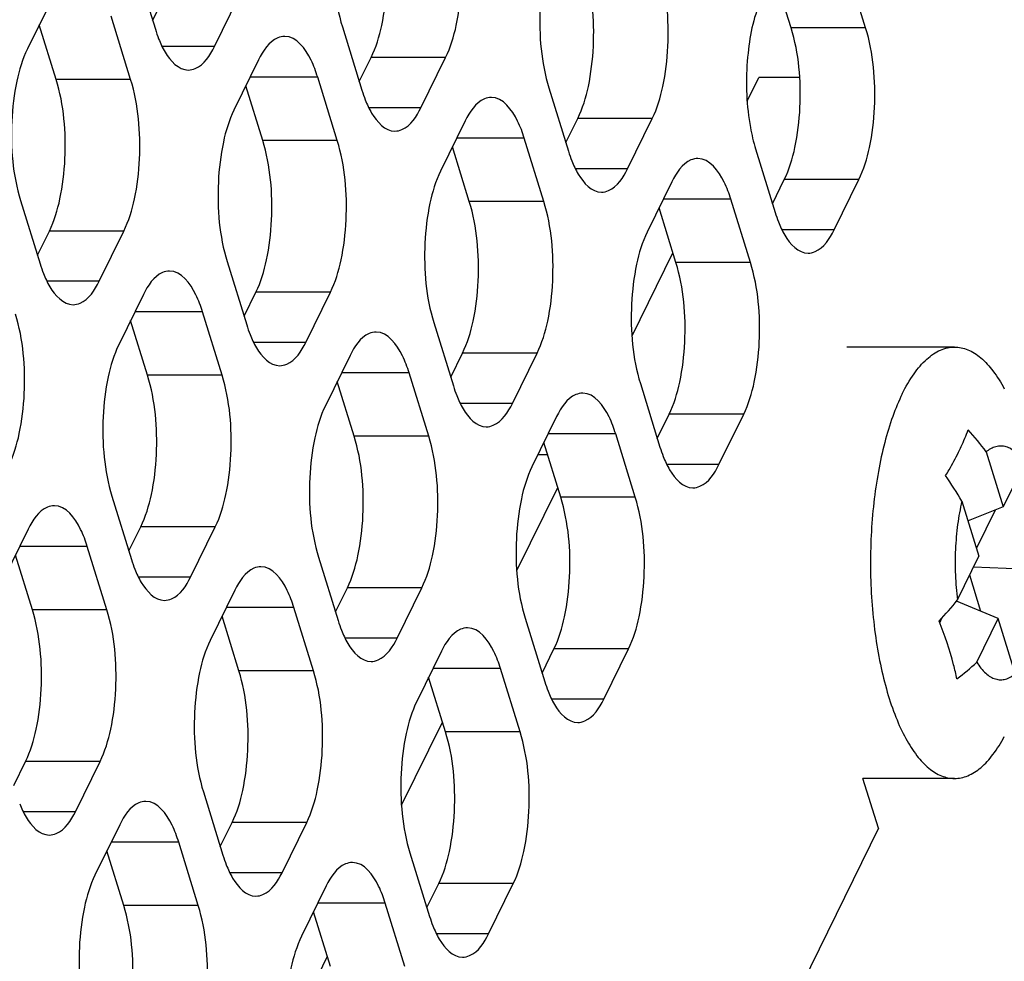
# Model space of a CAD drawing. Header units: millimetres. Extents: x 0 to 420, y 0 to 297.
# Tile 65 of 180: x 216.24 to 221.72, y 68.75 to 73.99. Entities that reach past the tile are written whole.
import ezdxf

# ---------------------------------------------------------------- set-up
doc = ezdxf.new("R2010")
doc.units = ezdxf.units.MM
doc.header["$LTSCALE"] = 23.1
doc.layers.get('0').update_dxf_attribs({"linetype": 'CONTINUOUS'})
doc.layers.add('ASSI', color=7, linetype='CONTINUOUS')

msp = doc.modelspace()

# ---------------------------------------------------------------- linework, layer by layer
at = {"color": 7, "linetype": 'CONTINUOUS'}
for p, q in [((221.615888, 71.581516), (221.710563, 71.275149)), ((221.829868, 71.518267), (221.710563, 71.275149)), ((221.480957, 71.306554), (221.575631, 71.000187)), ((221.710563, 71.275149), (221.514926, 71.196628)), ((221.665112, 71.256907), (221.561528, 71.045825)), ((221.456326, 70.75707), (221.575631, 71.000187)), ((221.817638, 70.928653), (221.545939, 70.939681)), ((221.586616, 70.693698), (221.524256, 70.895495)), ((221.682706, 70.653691), (221.450708, 70.750282)), ((221.357682, 70.63043), (221.371684, 70.658963)), ((221.563402, 70.410574), (221.682706, 70.653691)), ((221.777381, 70.347325), (221.682706, 70.653691))]:
    msp.add_line(p, q, dxfattribs=at)
for centre, radius, start, end in [((220.205174, 70.528901), 1.760146, 36.728722, 41.885244), ((219.063677, 69.866576), 2.813676, 30.782329, 34.217725), ((219.165106, 72.648206), 2.970873, 317.459694, 320.464281), ((220.488985, 71.574407), 1.583944, 307.50971, 312.712281)]:
    msp.add_arc(centre, radius, start, end, dxfattribs=at)
for points, knots in [([(221.461476, 71.578522), (221.466651, 71.589068), (221.486247, 71.630213), (221.503867, 71.672312), (221.515573, 71.704046)], [0, 0, 0, 0, 0.25778685, 1, 1, 1, 1]), ([(221.390325, 71.448817), (221.396887, 71.459666), (221.421985, 71.502124), (221.445333, 71.545626), (221.461476, 71.578522)], [0, 0, 0, 0, 0.25706863, 1, 1, 1, 1]), ([(221.615888, 71.581516), (221.631571, 71.595047), (221.658367, 71.611546), (221.697922, 71.616774), (221.726608, 71.612218), (221.754571, 71.599558), (221.792627, 71.570836), (221.815807, 71.540571), (221.829868, 71.518267)], [0, 0, 0, 0, 0.23864178, 0.34611915, 0.45391802, 0.56883529, 0.696235, 1, 1, 1, 1]), ([(221.480957, 71.306554), (221.47075, 71.264125), (221.45469, 71.175239), (221.442746, 71.037944), (221.442482, 70.897185), (221.450282, 70.803265), (221.456326, 70.75707)], [0, 0, 0, 0, 0.23686226, 0.48926278, 0.74712951, 1, 1, 1, 1]), ([(221.453442, 70.317943), (221.447901, 70.34444), (221.422175, 70.453781), (221.386035, 70.560574), (221.354051, 70.639573)], [0, 0, 0, 0, 0.24105272, 1, 1, 1, 1]), ([(221.563402, 70.410574), (221.577462, 70.38827), (221.600642, 70.358005), (221.638698, 70.329283), (221.666661, 70.316622), (221.695347, 70.312067), (221.734902, 70.317294), (221.761698, 70.333793), (221.777381, 70.347325)], [0, 0, 0, 0, 0.303765, 0.43116471, 0.54608198, 0.65388085, 0.76135822, 1, 1, 1, 1])]:
    msp.add_open_spline(points, degree=3, knots=knots, dxfattribs=at)
at = {"layer": 'ASSI', "color": 7, "linetype": 'CONTINUOUS'}
for p, q in [((216.886463, 74.284703), (216.995393, 73.932206)), ((220.945494, 73.939045), (220.836564, 74.291542)), ((220.531016, 73.939045), (220.437, 74.243281)), ((216.42093, 74.102008), (216.283661, 73.822284)), ((216.980479, 73.980467), (217.04645, 74.1149)), ((217.323658, 73.835175), (217.460927, 74.1149)), ((216.858124, 73.652481), (216.749195, 74.004978)), ((216.443647, 73.652481), (216.349631, 73.956717)), ((218.035391, 73.945097), (218.14432, 73.5926)), ((217.569857, 73.762403), (217.432588, 73.482678)), ((218.129407, 73.640861), (218.195377, 73.775294)), ((218.472585, 73.49557), (218.609854, 73.775294)), ((218.007052, 73.312875), (217.898122, 73.665373)), ((220.286749, 73.531104), (220.351455, 73.662962)), ((220.578369, 73.662962), (220.351455, 73.662962)), ((217.592574, 73.312875), (217.498558, 73.617111)), ((219.184318, 73.605491), (219.293248, 73.252994)), ((219.278334, 73.301256), (219.344304, 73.435689)), ((219.621513, 73.155964), (219.758781, 73.435689)), ((218.718784, 73.422797), (218.581515, 73.143073)), ((219.155979, 72.97327), (219.047049, 73.325767)), ((218.741501, 72.97327), (218.647485, 73.277506)), ((220.333245, 73.265886), (220.442175, 72.913389)), ((219.867711, 73.083192), (219.730442, 72.803467)), ((220.427261, 72.96165), (220.493231, 73.096083)), ((220.77044, 72.816359), (220.907709, 73.096083)), ((216.245875, 72.979322), (216.354805, 72.626825)), ((219.890429, 72.633664), (219.796413, 72.9379)), ((220.304906, 72.633664), (220.195976, 72.986161)), ((216.339891, 72.675086), (216.405862, 72.809519)), ((216.68307, 72.529794), (216.820339, 72.809519)), ((219.646161, 72.225723), (219.873396, 72.688781)), ((217.394803, 72.639716), (217.503733, 72.287219)), ((216.929269, 72.457022), (216.792, 72.177297)), ((217.488819, 72.33548), (217.554789, 72.469913)), ((217.831997, 72.190189), (217.969266, 72.469913)), ((217.366464, 72.007495), (217.257534, 72.359992)), ((216.951986, 72.007495), (216.85797, 72.31173)), ((218.54373, 72.300111), (218.65266, 71.947613)), ((218.078196, 72.117416), (217.940927, 71.837692)), ((218.637746, 71.995875), (218.703716, 72.130308)), ((218.980925, 71.850583), (219.118193, 72.130308)), ((221.439659, 72.16442), (220.840048, 72.16442)), ((218.515391, 71.667889), (218.406461, 72.020386)), ((218.100913, 71.667889), (218.006897, 71.972125)), ((219.692657, 71.960505), (219.801587, 71.608008)), ((219.786673, 71.656269), (219.852643, 71.790702)), ((220.129852, 71.510978), (220.267121, 71.790702)), ((219.227123, 71.777811), (219.089854, 71.498086)), ((219.664318, 71.328283), (219.555388, 71.680781)), ((219.249841, 71.328283), (219.155825, 71.632519)), ((219.176869, 71.56442), (219.122407, 71.56442)), ((219.005573, 70.920343), (219.232808, 71.3834)), ((216.754215, 71.334335), (216.863145, 70.981838)), ((216.288681, 71.151641), (216.151412, 70.871916)), ((216.848231, 71.030099), (216.914201, 71.164532)), ((217.19141, 70.884808), (217.328678, 71.164532)), ((216.725876, 70.702114), (216.616946, 71.054611)), ((216.311398, 70.702114), (216.217382, 71.006349)), ((217.903142, 70.99473), (218.012072, 70.642233)), ((217.437608, 70.812035), (217.300339, 70.532311)), ((217.997158, 70.690494), (218.063128, 70.824927)), ((218.340337, 70.545202), (218.477606, 70.824927)), ((217.874803, 70.362508), (217.765873, 70.715005)), ((217.460326, 70.362508), (217.36631, 70.666744)), ((219.052069, 70.655124), (219.160999, 70.302627)), ((218.586535, 70.47243), (218.449267, 70.192705)), ((219.146085, 70.350888), (219.212055, 70.485321)), ((219.489264, 70.205597), (219.626533, 70.485321)), ((219.02373, 70.022902), (218.9148, 70.3754)), ((218.609253, 70.022902), (218.515237, 70.327138)), ((218.364985, 69.614962), (218.59222, 70.078019)), ((216.207643, 69.724718), (216.273613, 69.859151)), ((216.550822, 69.579427), (216.68809, 69.859151)), ((221.439659, 69.76442), (220.930574, 69.76442)), ((221.016198, 69.487342), (220.930574, 69.76442)), ((217.262554, 69.689349), (217.371484, 69.336852)), ((221.016198, 69.487342), (212.150344, 51.420632)), ((216.79702, 69.506654), (216.659751, 69.22693)), ((217.35657, 69.385113), (217.42254, 69.519546)), ((217.699749, 69.239821), (217.837018, 69.519546)), ((217.234215, 69.057127), (217.125285, 69.409624)), ((216.819738, 69.057127), (216.725722, 69.361363)), ((218.411481, 69.349743), (218.520411, 68.997246)), ((217.945947, 69.167049), (217.808679, 68.887324)), ((218.505497, 69.045507), (218.571467, 69.17994)), ((218.848676, 68.900216), (218.985945, 69.17994)), ((218.383142, 68.717522), (218.274212, 69.070019)), ((217.968665, 68.717522), (217.874649, 69.021757)), ((217.724397, 68.309581), (217.951632, 68.772638))]:
    msp.add_line(p, q, dxfattribs=at)
at = {"layer": 'ASSI', "color": 9, "linetype": 'CONTINUOUS'}
for p, q in [((220.945494, 73.939045), (220.531016, 73.939045)), ((217.323658, 73.835175), (217.03352, 73.835175)), ((218.609854, 73.775294), (218.195377, 73.775294)), ((216.858124, 73.652481), (216.443647, 73.652481)), ((217.898122, 73.665373), (217.522241, 73.665373)), ((218.472585, 73.49557), (218.182448, 73.49557)), ((219.758781, 73.435689), (219.344304, 73.435689)), ((219.047049, 73.325767), (218.671169, 73.325767)), ((218.007052, 73.312875), (217.592574, 73.312875)), ((219.621513, 73.155964), (219.331375, 73.155964)), ((220.907709, 73.096083), (220.493231, 73.096083)), ((219.155979, 72.97327), (218.741501, 72.97327)), ((220.195976, 72.986161), (219.820096, 72.986161)), ((216.820339, 72.809519), (216.405862, 72.809519)), ((220.77044, 72.816359), (220.480302, 72.816359)), ((220.304906, 72.633664), (219.890429, 72.633664)), ((216.68307, 72.529794), (216.392932, 72.529794)), ((217.969266, 72.469913), (217.554789, 72.469913)), ((217.257534, 72.359992), (216.881653, 72.359992)), ((217.831997, 72.190189), (217.54186, 72.190189)), ((219.118193, 72.130308), (218.703716, 72.130308)), ((217.366464, 72.007495), (216.951986, 72.007495)), ((218.406461, 72.020386), (218.030581, 72.020386)), ((218.980925, 71.850583), (218.690787, 71.850583)), ((220.267121, 71.790702), (219.852643, 71.790702)), ((219.555388, 71.680781), (219.179508, 71.680781)), ((218.515391, 71.667889), (218.100913, 71.667889)), ((220.129852, 71.510978), (219.839714, 71.510978)), ((219.664318, 71.328283), (219.249841, 71.328283)), ((217.328678, 71.164532), (216.914201, 71.164532)), ((216.616946, 71.054611), (216.241066, 71.054611)), ((217.19141, 70.884808), (216.901272, 70.884808)), ((218.477606, 70.824927), (218.063128, 70.824927)), ((216.725876, 70.702114), (216.311398, 70.702114)), ((217.765873, 70.715005), (217.389993, 70.715005)), ((218.340337, 70.545202), (218.050199, 70.545202)), ((219.626533, 70.485321), (219.212055, 70.485321)), ((217.874803, 70.362508), (217.460326, 70.362508)), ((218.9148, 70.3754), (218.53892, 70.3754)), ((219.489264, 70.205597), (219.199126, 70.205597)), ((219.02373, 70.022902), (218.609253, 70.022902)), ((216.68809, 69.859151), (216.273613, 69.859151)), ((216.550822, 69.579427), (216.260684, 69.579427)), ((217.837018, 69.519546), (217.42254, 69.519546)), ((217.125285, 69.409624), (216.749405, 69.409624)), ((217.699749, 69.239821), (217.409611, 69.239821)), ((218.985945, 69.17994), (218.571467, 69.17994)), ((217.234215, 69.057127), (216.819738, 69.057127)), ((218.274212, 69.070019), (217.898332, 69.070019)), ((218.848676, 68.900216), (218.558538, 68.900216))]:
    msp.add_line(p, q, dxfattribs=at)
at = {"layer": 'ASSI', "color": 7, "linetype": 'CONTINUOUS'}
for centre in [(217.71464, 74.153409), (218.863567, 73.813804), (220.012494, 73.474198), (221.161421, 73.134593), (217.074052, 72.848028), (218.222979, 72.508423), (219.371906, 72.168817), (220.520833, 71.829212), (217.582391, 71.203042), (218.731318, 70.863436), (219.880245, 70.523831), (218.09073, 69.558055), (219.239657, 69.21845)]:
    msp.add_arc(centre, 0.752494, 197.095253, 201.364216, dxfattribs=at)
for points, knots in [([(218.073176, 74.788059), (218.045566, 74.731795), (218.005612, 74.598357), (217.972949, 74.314702), (217.991665, 74.086593), (218.035391, 73.945097)], [0, 0, 0, 0, 0.21941541, 0.48151876, 1, 1, 1, 1]), ([(218.195377, 73.775294), (218.222987, 73.831558), (218.26294, 73.964996), (218.295603, 74.248651), (218.276888, 74.476761), (218.233162, 74.618256)], [0, 0, 0, 0, 0.21941541, 0.48151876, 1, 1, 1, 1]), ([(218.609854, 73.775294), (218.637464, 73.831558), (218.677418, 73.964996), (218.710081, 74.248651), (218.691365, 74.476761), (218.64764, 74.618256)], [0, 0, 0, 0, 0.21941541, 0.48151876, 1, 1, 1, 1]), ([(219.222103, 74.448454), (219.194493, 74.39219), (219.154539, 74.258752), (219.121877, 73.975097), (219.140592, 73.746987), (219.184318, 73.605491)], [0, 0, 0, 0, 0.21941541, 0.48151876, 1, 1, 1, 1]), ([(219.344304, 73.435689), (219.371914, 73.491952), (219.411868, 73.625391), (219.444531, 73.909046), (219.425815, 74.137155), (219.382089, 74.278651)], [0, 0, 0, 0, 0.21941541, 0.48151876, 1, 1, 1, 1]), ([(219.758781, 73.435689), (219.786392, 73.491952), (219.826345, 73.625391), (219.859008, 73.909046), (219.840292, 74.137155), (219.796567, 74.278651)], [0, 0, 0, 0, 0.21941541, 0.48151876, 1, 1, 1, 1]), ([(220.37103, 74.108848), (220.324166, 74.013349), (220.277049, 73.782835), (220.279568, 73.551607), (220.297321, 73.429377)], [0, 0, 0, 0, 0.46273385, 1, 1, 1, 1]), ([(220.493231, 73.096083), (220.520841, 73.152347), (220.560795, 73.285785), (220.593458, 73.56944), (220.574742, 73.79755), (220.531016, 73.939045)], [0, 0, 0, 0, 0.21941541, 0.48151876, 1, 1, 1, 1]), ([(220.907709, 73.096083), (220.935319, 73.152347), (220.975272, 73.285785), (221.007935, 73.56944), (220.989219, 73.79755), (220.945494, 73.939045)], [0, 0, 0, 0, 0.21941541, 0.48151876, 1, 1, 1, 1]), ([(217.013855, 73.87928), (217.023855, 73.853818), (217.055729, 73.781945), (217.124028, 73.705176), (217.178522, 73.70518)], [0, 0, 0, 0, 0.33421878, 1, 1, 1, 1]), ([(217.714993, 73.892398), (217.701705, 73.892397), (217.634244, 73.875934), (217.593558, 73.8107), (217.569857, 73.762403)], [0, 0, 0, 0, 0.19807466, 1, 1, 1, 1]), ([(217.898122, 73.665373), (217.888048, 73.697973), (217.856187, 73.786901), (217.780537, 73.892403), (217.714993, 73.892398)], [0, 0, 0, 0, 0.34235998, 1, 1, 1, 1]), ([(216.283661, 73.822284), (216.256051, 73.76602), (216.216097, 73.632582), (216.183434, 73.348927), (216.20215, 73.120817), (216.245875, 72.979322)], [0, 0, 0, 0, 0.21941541, 0.48151876, 1, 1, 1, 1]), ([(217.178522, 73.70518), (217.19181, 73.705181), (217.259271, 73.721644), (217.299957, 73.786878), (217.323658, 73.835175)], [0, 0, 0, 0, 0.19807466, 1, 1, 1, 1]), ([(216.405862, 72.809519), (216.433472, 72.865783), (216.473425, 72.999221), (216.506088, 73.282876), (216.487372, 73.510985), (216.443647, 73.652481)], [0, 0, 0, 0, 0.21941541, 0.48151876, 1, 1, 1, 1]), ([(216.820339, 72.809519), (216.847949, 72.865783), (216.887903, 72.999221), (216.920566, 73.282876), (216.90185, 73.510985), (216.858124, 73.652481)], [0, 0, 0, 0, 0.21941541, 0.48151876, 1, 1, 1, 1]), ([(218.162782, 73.539674), (218.172782, 73.514212), (218.204656, 73.44234), (218.272955, 73.365571), (218.327449, 73.365575)], [0, 0, 0, 0, 0.33421878, 1, 1, 1, 1]), ([(218.863921, 73.552792), (218.850632, 73.552791), (218.783172, 73.536329), (218.742485, 73.471095), (218.718784, 73.422797)], [0, 0, 0, 0, 0.19807466, 1, 1, 1, 1]), ([(219.047049, 73.325767), (219.036975, 73.358367), (219.005114, 73.447296), (218.929464, 73.552797), (218.863921, 73.552792)], [0, 0, 0, 0, 0.34235998, 1, 1, 1, 1]), ([(217.432588, 73.482678), (217.404978, 73.426415), (217.365024, 73.292976), (217.332361, 73.009321), (217.351077, 72.781212), (217.394803, 72.639716)], [0, 0, 0, 0, 0.21941541, 0.48151876, 1, 1, 1, 1]), ([(218.327449, 73.365575), (218.340737, 73.365576), (218.408198, 73.382038), (218.448884, 73.447272), (218.472585, 73.49557)], [0, 0, 0, 0, 0.19807466, 1, 1, 1, 1]), ([(220.297321, 73.429377), (220.299434, 73.414834), (220.308405, 73.359737), (220.321101, 73.305183), (220.333245, 73.265886)], [0, 0, 0, 0, 0.26323753, 1, 1, 1, 1]), ([(217.554789, 72.469913), (217.582399, 72.526177), (217.622353, 72.659615), (217.655015, 72.94327), (217.6363, 73.17138), (217.592574, 73.312875)], [0, 0, 0, 0, 0.21941541, 0.48151876, 1, 1, 1, 1]), ([(217.969266, 72.469913), (217.996877, 72.526177), (218.03683, 72.659615), (218.069493, 72.94327), (218.050777, 73.17138), (218.007052, 73.312875)], [0, 0, 0, 0, 0.21941541, 0.48151876, 1, 1, 1, 1]), ([(220.012848, 73.213187), (219.999559, 73.213186), (219.932099, 73.196723), (219.891412, 73.131489), (219.867711, 73.083192)], [0, 0, 0, 0, 0.19807466, 1, 1, 1, 1]), ([(220.195976, 72.986161), (220.185902, 73.018761), (220.154041, 73.10769), (220.078391, 73.213191), (220.012848, 73.213187)], [0, 0, 0, 0, 0.34235998, 1, 1, 1, 1]), ([(219.311709, 73.200068), (219.32171, 73.174606), (219.353583, 73.102734), (219.421882, 73.025965), (219.476376, 73.025969)], [0, 0, 0, 0, 0.33421878, 1, 1, 1, 1]), ([(219.476376, 73.025969), (219.489664, 73.02597), (219.557125, 73.042433), (219.597812, 73.107667), (219.621513, 73.155964)], [0, 0, 0, 0, 0.19807466, 1, 1, 1, 1]), ([(218.581515, 73.143073), (218.553905, 73.086809), (218.513951, 72.953371), (218.481289, 72.669716), (218.500004, 72.441606), (218.54373, 72.300111)], [0, 0, 0, 0, 0.21941541, 0.48151876, 1, 1, 1, 1]), ([(218.703716, 72.130308), (218.731326, 72.186572), (218.77128, 72.32001), (218.803943, 72.603665), (218.785227, 72.831774), (218.741501, 72.97327)], [0, 0, 0, 0, 0.21941541, 0.48151876, 1, 1, 1, 1]), ([(219.118193, 72.130308), (219.145804, 72.186572), (219.185757, 72.32001), (219.21842, 72.603665), (219.199704, 72.831774), (219.155979, 72.97327)], [0, 0, 0, 0, 0.21941541, 0.48151876, 1, 1, 1, 1]), ([(220.460636, 72.860463), (220.470637, 72.835001), (220.50251, 72.763129), (220.570809, 72.68636), (220.625303, 72.686364)], [0, 0, 0, 0, 0.33421878, 1, 1, 1, 1]), ([(219.730442, 72.803467), (219.702832, 72.747203), (219.662879, 72.613765), (219.630216, 72.33011), (219.648932, 72.102001), (219.692657, 71.960505)], [0, 0, 0, 0, 0.21941541, 0.48151876, 1, 1, 1, 1]), ([(220.625303, 72.686364), (220.638592, 72.686365), (220.706052, 72.702827), (220.746739, 72.768061), (220.77044, 72.816359)], [0, 0, 0, 0, 0.19807466, 1, 1, 1, 1]), ([(219.852643, 71.790702), (219.880253, 71.846966), (219.920207, 71.980404), (219.95287, 72.264059), (219.934154, 72.492169), (219.890429, 72.633664)], [0, 0, 0, 0, 0.21941541, 0.48151876, 1, 1, 1, 1]), ([(220.267121, 71.790702), (220.294731, 71.846966), (220.334684, 71.980404), (220.367347, 72.264059), (220.348631, 72.492169), (220.304906, 72.633664)], [0, 0, 0, 0, 0.21941541, 0.48151876, 1, 1, 1, 1]), ([(216.373267, 72.573899), (216.383267, 72.548437), (216.415141, 72.476564), (216.48344, 72.399795), (216.537934, 72.399799)], [0, 0, 0, 0, 0.33421878, 1, 1, 1, 1]), ([(217.074406, 72.587017), (217.061117, 72.587016), (216.993656, 72.570554), (216.95297, 72.505319), (216.929269, 72.457022)], [0, 0, 0, 0, 0.19807466, 1, 1, 1, 1]), ([(217.257534, 72.359992), (217.24746, 72.392592), (217.215599, 72.48152), (217.139949, 72.587022), (217.074406, 72.587017)], [0, 0, 0, 0, 0.34235998, 1, 1, 1, 1]), ([(216.537934, 72.399799), (216.551222, 72.3998), (216.618683, 72.416263), (216.659369, 72.481497), (216.68307, 72.529794)], [0, 0, 0, 0, 0.19807466, 1, 1, 1, 1]), ([(216.179751, 71.504138), (216.207361, 71.560402), (216.247315, 71.69384), (216.279978, 71.977495), (216.261262, 72.205605), (216.217536, 72.3471)], [0, 0, 0, 0, 0.21941541, 0.48151876, 1, 1, 1, 1]), ([(217.522194, 72.234293), (217.532195, 72.208831), (217.564068, 72.136959), (217.632367, 72.06019), (217.686861, 72.060194)], [0, 0, 0, 0, 0.33421878, 1, 1, 1, 1]), ([(218.223333, 72.247411), (218.210044, 72.24741), (218.142584, 72.230948), (218.101897, 72.165714), (218.078196, 72.117416)], [0, 0, 0, 0, 0.19807466, 1, 1, 1, 1]), ([(218.406461, 72.020386), (218.396387, 72.052986), (218.364526, 72.141915), (218.288876, 72.247416), (218.223333, 72.247411)], [0, 0, 0, 0, 0.34235998, 1, 1, 1, 1]), ([(216.792, 72.177297), (216.76439, 72.121034), (216.724436, 71.987595), (216.691774, 71.70394), (216.710489, 71.475831), (216.754215, 71.334335)], [0, 0, 0, 0, 0.21941541, 0.48151876, 1, 1, 1, 1]), ([(217.686861, 72.060194), (217.700149, 72.060195), (217.76761, 72.076657), (217.808296, 72.141891), (217.831997, 72.190189)], [0, 0, 0, 0, 0.19807466, 1, 1, 1, 1]), ([(221.149179, 71.904413), (221.168122, 71.943015), (221.207501, 72.012183), (221.278267, 72.096673), (221.34524, 72.143452), (221.399714, 72.161475), (221.426537, 72.16442), (221.439659, 72.16442)], [0, 0, 0, 0, 0.31562516, 0.581472, 0.80371556, 0.90368729, 1, 1, 1, 1]), ([(221.439659, 72.16442), (221.452057, 72.164421), (221.477346, 72.161798), (221.52867, 72.145792), (221.592095, 72.104199), (221.659907, 72.028362), (221.698087, 71.965946), (221.71653, 71.931113)], [0, 0, 0, 0, 0.09818193, 0.19970923, 0.42333962, 0.68787788, 1, 1, 1, 1]), ([(216.914201, 71.164532), (216.941811, 71.220796), (216.981765, 71.354234), (217.014427, 71.637889), (216.995712, 71.865999), (216.951986, 72.007495)], [0, 0, 0, 0, 0.21941541, 0.48151876, 1, 1, 1, 1]), ([(217.328678, 71.164532), (217.356289, 71.220796), (217.396242, 71.354234), (217.428905, 71.637889), (217.410189, 71.865999), (217.366464, 72.007495)], [0, 0, 0, 0, 0.21941541, 0.48151876, 1, 1, 1, 1]), ([(218.671121, 71.894688), (218.681122, 71.869225), (218.712995, 71.797353), (218.781294, 71.720584), (218.835788, 71.720588)], [0, 0, 0, 0, 0.33421878, 1, 1, 1, 1]), ([(219.37226, 71.907806), (219.358971, 71.907805), (219.291511, 71.891342), (219.250824, 71.826108), (219.227123, 71.777811)], [0, 0, 0, 0, 0.19807466, 1, 1, 1, 1]), ([(219.555388, 71.680781), (219.545314, 71.713381), (219.513454, 71.802309), (219.437803, 71.90781), (219.37226, 71.907806)], [0, 0, 0, 0, 0.34235998, 1, 1, 1, 1]), ([(221.149179, 71.904413), (221.129125, 71.863547), (221.092392, 71.774393), (221.048504, 71.629518), (221.013657, 71.469029), (220.979916, 71.235706), (220.965442, 70.933352), (220.985959, 70.632356), (221.024557, 70.403096), (221.062622, 70.247571), (221.109403, 70.108819), (221.163835, 69.989953), (221.224776, 69.893504), (221.291334, 69.821422), (221.363085, 69.775477), (221.415231, 69.764419), (221.439659, 69.76442)], [0, 0, 0, 0, 0.05847229, 0.12355666, 0.19423202, 0.26922117, 0.42618749, 0.58206095, 0.65572252, 0.72460853, 0.78752012, 0.84354061, 0.89216279, 0.9334979, 0.96862268, 1, 1, 1, 1]), ([(218.835788, 71.720588), (218.849076, 71.720589), (218.916537, 71.737052), (218.957224, 71.802286), (218.980925, 71.850583)], [0, 0, 0, 0, 0.19807466, 1, 1, 1, 1]), ([(217.940927, 71.837692), (217.913317, 71.781428), (217.873364, 71.64799), (217.840701, 71.364335), (217.859417, 71.136225), (217.903142, 70.99473)], [0, 0, 0, 0, 0.21941541, 0.48151876, 1, 1, 1, 1]), ([(218.063128, 70.824927), (218.090738, 70.881191), (218.130692, 71.014629), (218.163355, 71.298284), (218.144639, 71.526393), (218.100913, 71.667889)], [0, 0, 0, 0, 0.21941541, 0.48151876, 1, 1, 1, 1]), ([(218.477606, 70.824927), (218.505216, 70.881191), (218.545169, 71.014629), (218.577832, 71.298284), (218.559116, 71.526393), (218.515391, 71.667889)], [0, 0, 0, 0, 0.21941541, 0.48151876, 1, 1, 1, 1]), ([(219.820048, 71.555082), (219.830049, 71.52962), (219.861922, 71.457748), (219.930222, 71.380979), (219.984715, 71.380983)], [0, 0, 0, 0, 0.33421878, 1, 1, 1, 1]), ([(219.984715, 71.380983), (219.998004, 71.380984), (220.065464, 71.397446), (220.106151, 71.46268), (220.129852, 71.510978)], [0, 0, 0, 0, 0.19807466, 1, 1, 1, 1]), ([(219.089854, 71.498086), (219.062244, 71.441822), (219.022291, 71.308384), (218.989628, 71.024729), (219.008344, 70.79662), (219.052069, 70.655124)], [0, 0, 0, 0, 0.21941541, 0.48151876, 1, 1, 1, 1]), ([(219.212055, 70.485321), (219.239666, 70.541585), (219.279619, 70.675023), (219.312282, 70.958678), (219.293566, 71.186788), (219.249841, 71.328283)], [0, 0, 0, 0, 0.21941541, 0.48151876, 1, 1, 1, 1]), ([(219.626533, 70.485321), (219.654143, 70.541585), (219.694096, 70.675023), (219.726759, 70.958678), (219.708044, 71.186788), (219.664318, 71.328283)], [0, 0, 0, 0, 0.21941541, 0.48151876, 1, 1, 1, 1]), ([(216.433818, 71.281636), (216.420529, 71.281635), (216.353068, 71.265173), (216.312382, 71.199938), (216.288681, 71.151641)], [0, 0, 0, 0, 0.19807466, 1, 1, 1, 1]), ([(216.616946, 71.054611), (216.606872, 71.087211), (216.575011, 71.176139), (216.499361, 71.281641), (216.433818, 71.281636)], [0, 0, 0, 0, 0.34235998, 1, 1, 1, 1]), ([(216.881606, 70.928912), (216.891607, 70.90345), (216.92348, 70.831578), (216.991779, 70.754809), (217.046273, 70.754813)], [0, 0, 0, 0, 0.33421878, 1, 1, 1, 1]), ([(217.582745, 70.94203), (217.569456, 70.942029), (217.501996, 70.925567), (217.461309, 70.860333), (217.437608, 70.812035)], [0, 0, 0, 0, 0.19807466, 1, 1, 1, 1]), ([(217.765873, 70.715005), (217.755799, 70.747605), (217.723938, 70.836534), (217.648288, 70.942035), (217.582745, 70.94203)], [0, 0, 0, 0, 0.34235998, 1, 1, 1, 1]), ([(217.046273, 70.754813), (217.059561, 70.754814), (217.127022, 70.771276), (217.167708, 70.83651), (217.19141, 70.884808)], [0, 0, 0, 0, 0.19807466, 1, 1, 1, 1]), ([(216.273613, 69.859151), (216.301223, 69.915415), (216.341177, 70.048853), (216.37384, 70.332508), (216.355124, 70.560618), (216.311398, 70.702114)], [0, 0, 0, 0, 0.21941541, 0.48151876, 1, 1, 1, 1]), ([(216.68809, 69.859151), (216.715701, 69.915415), (216.755654, 70.048853), (216.788317, 70.332508), (216.769601, 70.560618), (216.725876, 70.702114)], [0, 0, 0, 0, 0.21941541, 0.48151876, 1, 1, 1, 1]), ([(218.030533, 70.589307), (218.040534, 70.563844), (218.072407, 70.491972), (218.140706, 70.415203), (218.1952, 70.415207)], [0, 0, 0, 0, 0.33421878, 1, 1, 1, 1]), ([(218.731672, 70.602425), (218.718384, 70.602424), (218.650923, 70.585961), (218.610236, 70.520727), (218.586535, 70.47243)], [0, 0, 0, 0, 0.19807466, 1, 1, 1, 1]), ([(218.9148, 70.3754), (218.904726, 70.408), (218.872866, 70.496928), (218.797215, 70.60243), (218.731672, 70.602425)], [0, 0, 0, 0, 0.34235998, 1, 1, 1, 1]), ([(217.300339, 70.532311), (217.272729, 70.476047), (217.232776, 70.342609), (217.200113, 70.058954), (217.218829, 69.830844), (217.262554, 69.689349)], [0, 0, 0, 0, 0.21941541, 0.48151876, 1, 1, 1, 1]), ([(218.1952, 70.415207), (218.208489, 70.415208), (218.275949, 70.431671), (218.316636, 70.496905), (218.340337, 70.545202)], [0, 0, 0, 0, 0.19807466, 1, 1, 1, 1]), ([(217.42254, 69.519546), (217.45015, 69.57581), (217.490104, 69.709248), (217.522767, 69.992903), (217.504051, 70.221012), (217.460326, 70.362508)], [0, 0, 0, 0, 0.21941541, 0.48151876, 1, 1, 1, 1]), ([(217.837018, 69.519546), (217.864628, 69.57581), (217.904581, 69.709248), (217.937244, 69.992903), (217.918528, 70.221012), (217.874803, 70.362508)], [0, 0, 0, 0, 0.21941541, 0.48151876, 1, 1, 1, 1]), ([(219.179461, 70.249701), (219.189461, 70.224239), (219.221334, 70.152367), (219.289634, 70.075598), (219.344127, 70.075602)], [0, 0, 0, 0, 0.33421878, 1, 1, 1, 1]), ([(219.344127, 70.075602), (219.357416, 70.075603), (219.424876, 70.092065), (219.465563, 70.157299), (219.489264, 70.205597)], [0, 0, 0, 0, 0.19807466, 1, 1, 1, 1]), ([(218.449267, 70.192705), (218.421656, 70.136441), (218.381703, 70.003003), (218.34904, 69.719348), (218.367756, 69.491239), (218.411481, 69.349743)], [0, 0, 0, 0, 0.21941541, 0.48151876, 1, 1, 1, 1]), ([(218.571467, 69.17994), (218.599078, 69.236204), (218.639031, 69.369642), (218.671694, 69.653297), (218.652978, 69.881407), (218.609253, 70.022902)], [0, 0, 0, 0, 0.21941541, 0.48151876, 1, 1, 1, 1]), ([(218.985945, 69.17994), (219.013555, 69.236204), (219.053509, 69.369642), (219.086171, 69.653297), (219.067456, 69.881407), (219.02373, 70.022902)], [0, 0, 0, 0, 0.21941541, 0.48151876, 1, 1, 1, 1]), ([(221.439659, 69.76442), (221.452057, 69.764421), (221.477345, 69.767041), (221.528668, 69.783049), (221.592089, 69.824639), (221.659906, 69.900473), (221.698084, 69.962892), (221.71653, 69.997728)], [0, 0, 0, 0, 0.09817942, 0.19970385, 0.42332909, 0.68784449, 1, 1, 1, 1]), ([(216.241018, 69.623531), (216.251019, 69.598069), (216.282892, 69.526197), (216.351191, 69.449428), (216.405685, 69.449432)], [0, 0, 0, 0, 0.33421878, 1, 1, 1, 1]), ([(216.942157, 69.636649), (216.928868, 69.636648), (216.861408, 69.620186), (216.820721, 69.554952), (216.79702, 69.506654)], [0, 0, 0, 0, 0.19807466, 1, 1, 1, 1]), ([(217.125285, 69.409624), (217.115211, 69.442224), (217.083351, 69.531153), (217.0077, 69.636654), (216.942157, 69.636649)], [0, 0, 0, 0, 0.34235998, 1, 1, 1, 1]), ([(216.405685, 69.449432), (216.418973, 69.449433), (216.486434, 69.465895), (216.527121, 69.531129), (216.550822, 69.579427)], [0, 0, 0, 0, 0.19807466, 1, 1, 1, 1]), ([(217.389945, 69.283926), (217.399946, 69.258464), (217.431819, 69.186591), (217.500118, 69.109822), (217.554612, 69.109826)], [0, 0, 0, 0, 0.33421878, 1, 1, 1, 1]), ([(218.091084, 69.297044), (218.077796, 69.297043), (218.010335, 69.28058), (217.969648, 69.215346), (217.945947, 69.167049)], [0, 0, 0, 0, 0.19807466, 1, 1, 1, 1]), ([(218.274212, 69.070019), (218.264138, 69.102619), (218.232278, 69.191547), (218.156627, 69.297049), (218.091084, 69.297044)], [0, 0, 0, 0, 0.34235998, 1, 1, 1, 1]), ([(216.659751, 69.22693), (216.632141, 69.170666), (216.592188, 69.037228), (216.559525, 68.753573), (216.578241, 68.525463), (216.621966, 68.383968)], [0, 0, 0, 0, 0.21941541, 0.48151876, 1, 1, 1, 1]), ([(217.554612, 69.109826), (217.567901, 69.109827), (217.635361, 69.12629), (217.676048, 69.191524), (217.699749, 69.239821)], [0, 0, 0, 0, 0.19807466, 1, 1, 1, 1]), ([(216.781952, 68.214165), (216.809563, 68.270429), (216.849516, 68.403867), (216.882179, 68.687522), (216.863463, 68.915632), (216.819738, 69.057127)], [0, 0, 0, 0, 0.21941541, 0.48151876, 1, 1, 1, 1]), ([(217.19643, 68.214165), (217.22404, 68.270429), (217.263993, 68.403867), (217.296656, 68.687522), (217.27794, 68.915632), (217.234215, 69.057127)], [0, 0, 0, 0, 0.21941541, 0.48151876, 1, 1, 1, 1]), ([(218.538873, 68.94432), (218.548873, 68.918858), (218.580747, 68.846986), (218.649046, 68.770217), (218.703539, 68.770221)], [0, 0, 0, 0, 0.33421878, 1, 1, 1, 1]), ([(217.808679, 68.887324), (217.781068, 68.831061), (217.741115, 68.697622), (217.708452, 68.413967), (217.727168, 68.185858), (217.770893, 68.044362)], [0, 0, 0, 0, 0.21941541, 0.48151876, 1, 1, 1, 1]), ([(218.703539, 68.770221), (218.716828, 68.770222), (218.784289, 68.786684), (218.824975, 68.851918), (218.848676, 68.900216)], [0, 0, 0, 0, 0.19807466, 1, 1, 1, 1])]:
    msp.add_open_spline(points, degree=3, knots=knots, dxfattribs=at)

doc.saveas('drawing.dxf')
